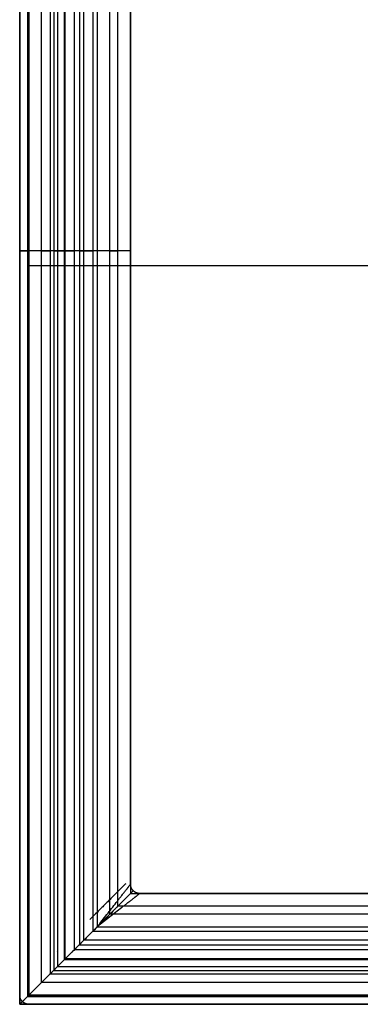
# Model space of a CAD drawing. Header units: millimetres. Extents: x -40 to 40, y -40.8 to 39.2.
# Tile 1 of 12: x -40 to -21.6, y -40.8 to 12.5. Entities that reach past the tile are written whole.
import ezdxf

# ---------------------------------------------------------------- set-up
doc = ezdxf.new("R2010")
doc.units = ezdxf.units.MM
doc.header["$MEASUREMENT"] = 0
doc.layers.add('Predefinito', color=5, linetype='Continuous')

msp = doc.modelspace()

# ---------------------------------------------------------------- linework, layer by layer
at = {"layer": 'Predefinito'}
for points in [[(-40, -40.795), (-40, 39.205)], [(-40, 39.205), (-40, -40.795)], [(-40, 39.205), (-40, -40.795)], [(-40, -40.295), (-40, 38.705)], [(-40, 38.705), (-40, -40.295)], [(-40, 38.705), (-40, -40.295)], [(-39.583, 38.789), (-39.583, -40.378)], [(-39.5, -40.295), (-39.5, 38.705)], [(-39.5, -40.295), (-39.5, 38.705)], [(-39.5, 38.705), (-39.5, -40.295)], [(-38.811, -39.606), (-38.811, 38.016)], [(-38.344, 37.549), (-38.344, -39.139)], [(-38.161, 37.367), (-38.161, -38.956)], [(-37.959, 37.164), (-37.959, -38.754)], [(-37.58, 36.786), (-37.58, -38.375)], [(-37.574, -38.369), (-37.574, 36.779)], [(-37.542, -38.337), (-37.542, 36.747)], [(-37.535, -38.33), (-37.535, 36.74)], [(-37.042, -37.837), (-37.042, 36.247)], [(-36.772, 35.977), (-36.772, -37.567)], [(-36.526, -37.321), (-36.526, 35.732)], [(-36.036, 35.241), (-36.036, -36.831)], [(-35.8, 35.005), (-35.8, -36.595)], [(-35.124, -35.919), (-35.124, 34.329)], [(-34.692, -35.487), (-34.692, 33.897)], [(-34, -34.295), (-34, 32.705)], [(-34, -34.295), (-34, 32.705)], [(-34, 32.705), (-34, -34.295)], [(-39.5, -0.795), (-11.12, -0.795)], [(-39.5, -0.795), (39.5, -0.795)], [(-39.5, -0.795), (-38.811, -0.795)], [(-37.042, -0.795), (-35.8, -0.795)], [(-33.5, -34.795), (-33.517, -34.795), (-33.534, -34.794), (-33.551, -34.792), (-33.568, -34.79), (-33.585, -34.788), (-33.602, -34.784), (-33.618, -34.781), (-33.635, -34.776), (-33.651, -34.771), (-33.667, -34.766), (-33.683, -34.76), (-33.699, -34.753), (-33.715, -34.746), (-33.73, -34.739), (-33.745, -34.731), (-33.76, -34.722), (-33.774, -34.713), (-33.788, -34.703), (-33.802, -34.693), (-33.816, -34.683), (-33.829, -34.672), (-33.841, -34.66), (-33.854, -34.648), (-33.865, -34.636), (-33.877, -34.623), (-33.888, -34.61), (-33.898, -34.597), (-33.908, -34.583), (-33.918, -34.569), (-33.927, -34.555), (-33.936, -34.54), (-33.944, -34.525), (-33.952, -34.51), (-33.959, -34.494), (-33.965, -34.478), (-33.971, -34.462), (-33.977, -34.446), (-33.981, -34.43), (-33.986, -34.413), (-33.99, -34.397), (-33.993, -34.38), (-33.995, -34.363), (-33.997, -34.346), (-33.999, -34.329), (-34, -34.312), (-34, -34.295)], [(-34, -34.295), (-34, -34.795)], [(-33.5, -34.795), (-33.517, -34.795), (-33.534, -34.794), (-33.551, -34.792), (-33.568, -34.79), (-33.585, -34.788), (-33.602, -34.784), (-33.618, -34.781), (-33.635, -34.776), (-33.651, -34.771), (-33.667, -34.766), (-33.683, -34.76), (-33.699, -34.753), (-33.715, -34.746), (-33.73, -34.739), (-33.745, -34.731), (-33.76, -34.722), (-33.774, -34.713), (-33.788, -34.703), (-33.802, -34.693), (-33.816, -34.683), (-33.829, -34.672), (-33.841, -34.66), (-33.854, -34.648), (-33.865, -34.636), (-33.877, -34.623), (-33.888, -34.61), (-33.898, -34.597), (-33.908, -34.583), (-33.918, -34.569), (-33.927, -34.555), (-33.936, -34.54), (-33.944, -34.525), (-33.952, -34.51), (-33.959, -34.494), (-33.965, -34.478), (-33.971, -34.462), (-33.977, -34.446), (-33.981, -34.43), (-33.986, -34.413), (-33.99, -34.397), (-33.993, -34.38), (-33.995, -34.363), (-33.997, -34.346), (-33.999, -34.329), (-34, -34.312), (-34, -34.295)], [(-34, -34.795), (-33.5, -34.795)], [(33.5, -34.795), (-33.5, -34.795)], [(-33.5, -34.795), (33.5, -34.795)], [(33.5, -34.795), (-33.5, -34.795)], [(34.692, -35.487), (-34.692, -35.487)], [(35.124, -35.919), (-35.124, -35.919)], [(-35.8, -36.595), (35.8, -36.595)], [(-36.036, -36.831), (36.036, -36.831)], [(37.042, -37.837), (-37.042, -37.837)], [(-36.772, -37.567), (36.772, -37.567)], [(36.526, -37.321), (-36.526, -37.321)], [(-37.58, -38.375), (37.58, -38.375)], [(-37.574, -38.369), (37.574, -38.369)], [(37.542, -38.337), (-37.542, -38.337)], [(37.535, -38.33), (-37.535, -38.33)], [(-37.959, -38.754), (37.959, -38.754)], [(-38.344, -39.139), (38.344, -39.139)], [(-38.161, -38.956), (38.161, -38.956)], [(38.811, -39.606), (-38.811, -39.606)], [(-39.5, -40.795), (-39.517, -40.795), (-39.534, -40.794), (-39.551, -40.792), (-39.568, -40.79), (-39.585, -40.788), (-39.602, -40.784), (-39.618, -40.781), (-39.635, -40.776), (-39.651, -40.771), (-39.667, -40.766), (-39.683, -40.76), (-39.699, -40.753), (-39.715, -40.746), (-39.73, -40.739), (-39.745, -40.731), (-39.76, -40.722), (-39.774, -40.713), (-39.788, -40.703), (-39.802, -40.693), (-39.816, -40.683), (-39.829, -40.672), (-39.841, -40.66), (-39.854, -40.648), (-39.865, -40.636), (-39.877, -40.623), (-39.888, -40.61), (-39.898, -40.597), (-39.908, -40.583), (-39.918, -40.569), (-39.927, -40.555), (-39.936, -40.54), (-39.944, -40.525), (-39.952, -40.51), (-39.959, -40.494), (-39.965, -40.478), (-39.971, -40.462), (-39.977, -40.446), (-39.981, -40.43), (-39.986, -40.413), (-39.99, -40.397), (-39.993, -40.38), (-39.995, -40.363), (-39.997, -40.346), (-39.999, -40.329), (-40, -40.312), (-40, -40.295)], [(-39.5, -40.795), (-39.517, -40.795), (-39.534, -40.794), (-39.551, -40.792), (-39.568, -40.79), (-39.585, -40.788), (-39.602, -40.784), (-39.618, -40.781), (-39.635, -40.776), (-39.651, -40.771), (-39.667, -40.766), (-39.683, -40.76), (-39.699, -40.753), (-39.715, -40.746), (-39.73, -40.739), (-39.745, -40.731), (-39.76, -40.722), (-39.774, -40.713), (-39.788, -40.703), (-39.802, -40.693), (-39.816, -40.683), (-39.829, -40.672), (-39.841, -40.66), (-39.854, -40.648), (-39.865, -40.636), (-39.877, -40.623), (-39.888, -40.61), (-39.898, -40.597), (-39.908, -40.583), (-39.918, -40.569), (-39.927, -40.555), (-39.936, -40.54), (-39.944, -40.525), (-39.952, -40.51), (-39.959, -40.494), (-39.965, -40.478), (-39.971, -40.462), (-39.977, -40.446), (-39.981, -40.43), (-39.986, -40.413), (-39.99, -40.397), (-39.993, -40.38), (-39.995, -40.363), (-39.997, -40.346), (-39.999, -40.329), (-40, -40.312), (-40, -40.295)], [(-39.5, -40.795), (-39.517, -40.795), (-39.534, -40.794), (-39.551, -40.792), (-39.568, -40.79), (-39.585, -40.788), (-39.602, -40.784), (-39.618, -40.781), (-39.635, -40.776), (-39.651, -40.771), (-39.667, -40.766), (-39.683, -40.76), (-39.699, -40.753), (-39.715, -40.746), (-39.73, -40.739), (-39.745, -40.731), (-39.76, -40.722), (-39.774, -40.713), (-39.788, -40.703), (-39.802, -40.693), (-39.816, -40.683), (-39.829, -40.672), (-39.841, -40.66), (-39.854, -40.648), (-39.865, -40.636), (-39.877, -40.623), (-39.888, -40.61), (-39.898, -40.597), (-39.908, -40.583), (-39.918, -40.569), (-39.927, -40.555), (-39.936, -40.54), (-39.944, -40.525), (-39.952, -40.51), (-39.959, -40.494), (-39.965, -40.478), (-39.971, -40.462), (-39.977, -40.446), (-39.981, -40.43), (-39.986, -40.413), (-39.99, -40.397), (-39.993, -40.38), (-39.995, -40.363), (-39.997, -40.346), (-39.999, -40.329), (-40, -40.312), (-40, -40.295)], [(-39.583, -40.378), (39.583, -40.378)], [(39.5, -40.295), (-39.5, -40.295)], [(39.5, -40.295), (-39.5, -40.295)], [(-39.5, -40.295), (39.5, -40.295)], [(-40, -40.795), (40, -40.795)], [(40, -40.795), (-40, -40.795)], [(-40, -40.795), (40, -40.795)], [(-39.5, -40.795), (39.5, -40.795)], [(39.5, -40.795), (-39.5, -40.795)], [(39.5, -40.795), (-39.5, -40.795)]]:
    msp.add_lwpolyline(points, dxfattribs=at)
at = {"layer": 'Predefinito', "extrusion": (1, 0, 0)}
for points in [[(-0.795, 1.041), (-0.795, 25.041)], [(-0.795, 250.041), (-0.795, 248.999)], [(-0.795, 43.734), (-0.795, 244.241)], [(-34.295, 43.734), (-34.295, 244.241)], [(-34.795, 43.734), (-34.795, 244.241)], [(-40.295, 1.041), (-40.295, 25.041)], [(-40.795, 1.041), (-40.795, 1.024), (-40.794, 1.007), (-40.792, 0.99), (-40.79, 0.973), (-40.788, 0.956), (-40.784, 0.939), (-40.781, 0.922), (-40.776, 0.906), (-40.771, 0.889), (-40.766, 0.873), (-40.76, 0.857), (-40.753, 0.842), (-40.746, 0.826), (-40.739, 0.811), (-40.731, 0.796), (-40.722, 0.781), (-40.713, 0.766), (-40.703, 0.752), (-40.693, 0.739), (-40.683, 0.725), (-40.672, 0.712), (-40.66, 0.699), (-40.648, 0.687), (-40.636, 0.675), (-40.623, 0.664), (-40.61, 0.653), (-40.597, 0.642), (-40.583, 0.632), (-40.569, 0.623), (-40.555, 0.613), (-40.54, 0.605), (-40.525, 0.597), (-40.51, 0.589), (-40.494, 0.582), (-40.478, 0.576), (-40.462, 0.57), (-40.446, 0.564), (-40.43, 0.559), (-40.413, 0.555), (-40.397, 0.551), (-40.38, 0.548), (-40.363, 0.545), (-40.346, 0.543), (-40.329, 0.542), (-40.312, 0.541), (-40.295, 0.541)], [(-40.295, 25.541), (-40.312, 25.54), (-40.329, 25.54), (-40.346, 25.538), (-40.363, 25.536), (-40.38, 25.533), (-40.397, 25.53), (-40.413, 25.526), (-40.43, 25.522), (-40.446, 25.517), (-40.462, 25.512), (-40.478, 25.506), (-40.494, 25.499), (-40.51, 25.492), (-40.525, 25.485), (-40.54, 25.477), (-40.555, 25.468), (-40.569, 25.459), (-40.583, 25.449), (-40.597, 25.439), (-40.61, 25.429), (-40.623, 25.418), (-40.636, 25.406), (-40.648, 25.394), (-40.66, 25.382), (-40.672, 25.369), (-40.683, 25.356), (-40.693, 25.343), (-40.703, 25.329), (-40.713, 25.315), (-40.722, 25.3), (-40.731, 25.286), (-40.739, 25.271), (-40.746, 25.255), (-40.753, 25.24), (-40.76, 25.224), (-40.766, 25.208), (-40.771, 25.192), (-40.776, 25.176), (-40.781, 25.159), (-40.784, 25.142), (-40.788, 25.126), (-40.79, 25.109), (-40.792, 25.092), (-40.794, 25.075), (-40.795, 25.058), (-40.795, 25.041)], [(-40.795, 248.999), (-40.795, 250.041)], [(-40.795, 1.041), (-40.795, 25.041)]]:
    msp.add_lwpolyline(points, dxfattribs=at)
at = {"layer": 'Predefinito', "extrusion": (0, 1, 0)}
for points in [[(40, 1.041), (40, 1.024), (39.999, 1.007), (39.997, 0.99), (39.995, 0.973), (39.993, 0.956), (39.99, 0.939), (39.986, 0.922), (39.981, 0.906), (39.977, 0.889), (39.971, 0.873), (39.965, 0.857), (39.959, 0.842), (39.952, 0.826), (39.944, 0.811), (39.936, 0.796), (39.927, 0.781), (39.918, 0.766), (39.908, 0.752), (39.898, 0.739), (39.888, 0.725), (39.877, 0.712), (39.865, 0.699), (39.854, 0.687), (39.841, 0.675), (39.829, 0.664), (39.816, 0.653), (39.802, 0.642), (39.788, 0.632), (39.774, 0.623), (39.76, 0.613), (39.745, 0.605), (39.73, 0.597), (39.715, 0.589), (39.699, 0.582), (39.683, 0.576), (39.667, 0.57), (39.651, 0.564), (39.635, 0.559), (39.618, 0.555), (39.602, 0.551), (39.585, 0.548), (39.568, 0.545), (39.551, 0.543), (39.534, 0.542), (39.517, 0.541), (39.5, 0.541)], [(39.5, 25.541), (39.517, 25.54), (39.534, 25.54), (39.551, 25.538), (39.568, 25.536), (39.585, 25.533), (39.602, 25.53), (39.618, 25.526), (39.635, 25.522), (39.651, 25.517), (39.667, 25.512), (39.683, 25.506), (39.699, 25.499), (39.715, 25.492), (39.73, 25.485), (39.745, 25.477), (39.76, 25.468), (39.774, 25.459), (39.788, 25.449), (39.802, 25.439), (39.816, 25.429), (39.829, 25.418), (39.841, 25.406), (39.854, 25.394), (39.865, 25.382), (39.877, 25.369), (39.888, 25.356), (39.898, 25.343), (39.908, 25.329), (39.918, 25.315), (39.927, 25.3), (39.936, 25.286), (39.944, 25.271), (39.952, 25.255), (39.959, 25.24), (39.965, 25.224), (39.971, 25.208), (39.977, 25.192), (39.981, 25.176), (39.986, 25.159), (39.99, 25.142), (39.993, 25.126), (39.995, 25.109), (39.997, 25.092), (39.999, 25.075), (40, 25.058), (40, 25.041)], [(40, 250.041), (40, 250.058), (39.999, 250.075), (39.997, 250.092), (39.995, 250.109), (39.993, 250.126), (39.99, 250.142), (39.986, 250.159), (39.981, 250.176), (39.977, 250.192), (39.971, 250.208), (39.965, 250.224), (39.959, 250.24), (39.952, 250.255), (39.944, 250.271), (39.936, 250.286), (39.927, 250.3), (39.918, 250.315), (39.908, 250.329), (39.898, 250.343), (39.888, 250.356), (39.877, 250.369), (39.865, 250.382), (39.854, 250.394), (39.841, 250.406), (39.829, 250.418), (39.816, 250.429), (39.802, 250.439), (39.788, 250.449), (39.774, 250.459), (39.76, 250.468), (39.745, 250.477), (39.73, 250.485), (39.715, 250.492), (39.699, 250.499), (39.683, 250.506), (39.667, 250.512), (39.651, 250.517), (39.635, 250.522), (39.618, 250.526), (39.602, 250.53), (39.585, 250.533), (39.568, 250.536), (39.551, 250.538), (39.534, 250.54), (39.517, 250.54), (39.5, 250.541)], [(40, 248.999), (40, 248.982), (39.999, 248.965), (39.997, 248.947), (39.995, 248.931), (39.993, 248.914), (39.989, 248.897), (39.986, 248.88), (39.981, 248.864), (39.976, 248.847), (39.971, 248.831), (39.965, 248.815), (39.958, 248.799), (39.951, 248.784), (39.944, 248.768), (39.936, 248.753), (39.927, 248.738), (39.918, 248.724), (39.908, 248.71), (39.898, 248.696), (39.887, 248.683), (39.876, 248.67), (39.865, 248.657), (39.853, 248.645), (39.841, 248.633), (39.828, 248.621), (39.815, 248.61), (39.801, 248.6), (39.787, 248.59), (39.773, 248.58), (39.759, 248.571), (39.744, 248.562), (39.729, 248.554), (39.714, 248.547), (39.698, 248.54), (39.682, 248.533), (39.666, 248.527), (39.65, 248.522), (39.633, 248.517), (39.617, 248.513), (39.6, 248.509), (39.583, 248.506)], [(37.535, 246.457), (37.551, 246.542), (37.569, 246.626), (37.591, 246.709), (37.615, 246.791), (37.642, 246.872), (37.672, 246.953), (37.705, 247.032), (37.74, 247.11), (37.778, 247.187), (37.819, 247.263), (37.862, 247.337), (37.908, 247.41), (37.956, 247.481), (38.007, 247.55), (38.06, 247.617), (38.115, 247.683), (38.173, 247.747), (38.232, 247.808), (38.294, 247.868), (38.358, 247.926), (38.423, 247.981), (38.491, 248.034), (38.56, 248.084), (38.631, 248.133), (38.704, 248.178), (38.778, 248.222), (38.853, 248.262), (38.93, 248.3), (39.009, 248.336), (39.088, 248.368), (39.168, 248.398), (39.25, 248.425), (39.332, 248.45), (39.415, 248.471), (39.499, 248.49), (39.583, 248.506)], [(38.811, 25.541), (38.794, 25.541), (38.777, 25.542), (38.76, 25.543), (38.742, 25.545), (38.725, 25.548), (38.709, 25.551), (38.692, 25.555), (38.675, 25.56), (38.658, 25.565), (38.642, 25.57), (38.626, 25.576), (38.61, 25.583), (38.594, 25.59), (38.579, 25.598), (38.564, 25.606), (38.549, 25.615), (38.534, 25.624), (38.52, 25.634), (38.506, 25.644), (38.493, 25.655), (38.48, 25.666), (38.467, 25.678), (38.455, 25.69), (38.443, 25.703), (38.431, 25.716), (38.42, 25.729), (38.41, 25.743), (38.4, 25.757), (38.39, 25.771), (38.381, 25.786), (38.373, 25.801), (38.365, 25.816), (38.357, 25.831), (38.35, 25.847), (38.344, 25.863)], [(37.574, 27.891), (38.344, 25.863)], [(35.124, 37.179), (35.327, 37.024), (35.524, 36.861), (35.716, 36.693), (35.902, 36.517), (36.082, 36.336), (36.255, 36.148), (36.422, 35.954), (36.583, 35.755), (36.736, 35.551), (36.883, 35.341), (37.022, 35.127), (37.154, 34.908), (37.278, 34.685), (37.394, 34.457), (37.503, 34.226), (37.604, 33.991), (37.697, 33.753), (37.781, 33.512), (37.857, 33.268), (37.925, 33.021), (37.985, 32.773), (38.036, 32.522), (38.078, 32.27), (38.112, 32.017), (38.137, 31.762), (38.153, 31.507), (38.161, 31.252), (38.16, 30.996), (38.15, 30.741), (38.131, 30.486), (38.104, 30.232), (38.069, 29.979), (38.024, 29.727), (37.971, 29.477), (37.91, 29.229), (37.84, 28.983), (37.762, 28.74), (37.675, 28.499), (37.58, 28.262)], [(37.542, 28.069), (37.542, 28.085), (37.543, 28.102), (37.544, 28.118), (37.546, 28.134), (37.548, 28.151), (37.551, 28.167), (37.555, 28.183), (37.559, 28.199), (37.564, 28.215), (37.569, 28.231), (37.574, 28.246), (37.58, 28.262)], [(37.574, 27.891), (37.569, 27.907), (37.564, 27.922), (37.559, 27.938), (37.555, 27.954), (37.551, 27.97), (37.548, 27.987), (37.546, 28.003), (37.544, 28.019), (37.543, 28.036), (37.542, 28.052), (37.542, 28.069)], [(37.535, 246.457), (37.532, 246.441), (37.528, 246.424), (37.524, 246.407), (37.519, 246.391), (37.514, 246.375), (37.508, 246.359), (37.501, 246.343), (37.494, 246.327), (37.486, 246.312), (37.478, 246.297), (37.47, 246.282), (37.461, 246.267), (37.451, 246.253), (37.441, 246.239), (37.43, 246.226), (37.419, 246.213), (37.408, 246.2), (37.396, 246.188), (37.384, 246.176), (37.371, 246.164), (37.358, 246.153), (37.345, 246.143), (37.331, 246.133), (37.317, 246.123), (37.302, 246.114), (37.288, 246.105), (37.272, 246.097), (37.257, 246.089), (37.242, 246.082), (37.226, 246.076), (37.21, 246.07), (37.194, 246.064), (37.177, 246.059), (37.161, 246.055), (37.144, 246.051), (37.127, 246.048), (37.11, 246.045), (37.093, 246.043), (37.076, 246.042), (37.059, 246.041), (37.042, 246.041)], [(36.526, 42.464), (36.551, 42.429), (36.575, 42.394), (36.598, 42.357), (36.619, 42.32), (36.639, 42.282), (36.657, 42.244), (36.675, 42.204), (36.691, 42.165), (36.705, 42.124), (36.718, 42.084), (36.73, 42.042), (36.74, 42.001), (36.749, 41.959), (36.757, 41.917), (36.763, 41.874), (36.767, 41.832), (36.77, 41.789), (36.772, 41.746), (36.772, 41.704), (36.771, 41.661), (36.768, 41.618), (36.764, 41.575), (36.758, 41.533), (36.751, 41.491), (36.742, 41.449), (36.732, 41.407), (36.72, 41.366), (36.707, 41.325), (36.693, 41.285), (36.677, 41.245), (36.66, 41.206), (36.642, 41.167), (36.622, 41.129), (36.601, 41.092), (36.579, 41.055), (36.555, 41.019), (36.531, 40.985), (36.505, 40.95), (36.477, 40.917), (36.449, 40.885), (36.42, 40.854), (36.39, 40.824), (36.358, 40.795), (36.326, 40.767), (36.292, 40.74), (36.258, 40.714), (36.223, 40.689), (36.187, 40.666), (36.15, 40.644), (36.113, 40.623), (36.075, 40.604), (36.036, 40.586)], [(34, 43.734), (34.109, 43.732), (34.217, 43.726), (34.325, 43.717), (34.433, 43.704), (34.54, 43.687), (34.647, 43.667), (34.753, 43.642), (34.858, 43.615), (34.962, 43.583), (35.065, 43.548), (35.166, 43.51), (35.266, 43.468), (35.365, 43.422), (35.462, 43.374), (35.557, 43.322), (35.651, 43.266), (35.742, 43.208), (35.832, 43.146), (35.919, 43.081), (36.004, 43.014), (36.086, 42.943), (36.166, 42.87), (36.244, 42.794), (36.319, 42.715), (36.391, 42.634), (36.46, 42.55), (36.526, 42.464)], [(34.692, 38.512), (34.694, 38.591), (34.698, 38.67), (34.705, 38.749), (34.714, 38.827), (34.727, 38.906), (34.742, 38.983), (34.76, 39.06), (34.78, 39.137), (34.803, 39.213), (34.829, 39.288), (34.857, 39.361), (34.888, 39.434), (34.921, 39.506), (34.957, 39.577), (34.996, 39.646), (35.036, 39.714), (35.079, 39.78), (35.125, 39.845), (35.172, 39.909), (35.222, 39.97), (35.274, 40.03), (35.328, 40.088), (35.384, 40.144), (35.442, 40.198), (35.501, 40.25), (35.563, 40.3), (35.626, 40.348), (35.691, 40.393), (35.757, 40.437), (35.825, 40.477), (35.894, 40.516), (35.964, 40.552), (36.036, 40.586)], [(34, 244.241), (34.001, 244.302), (34.004, 244.364), (34.009, 244.425), (34.017, 244.486), (34.026, 244.547), (34.038, 244.607), (34.051, 244.667), (34.067, 244.726), (34.084, 244.785), (34.104, 244.843), (34.125, 244.901), (34.149, 244.958), (34.174, 245.014), (34.202, 245.069), (34.231, 245.123), (34.262, 245.176), (34.295, 245.228), (34.329, 245.279), (34.366, 245.328), (34.404, 245.377), (34.443, 245.424), (34.484, 245.469), (34.527, 245.513), (34.571, 245.556), (34.617, 245.597), (34.664, 245.637), (34.712, 245.675), (34.762, 245.711), (34.813, 245.746), (34.865, 245.779), (34.918, 245.81), (34.972, 245.839), (35.027, 245.866), (35.083, 245.892), (35.14, 245.915), (35.197, 245.937), (35.255, 245.956), (35.314, 245.974), (35.374, 245.99), (35.434, 246.003), (35.494, 246.015), (35.555, 246.024), (35.616, 246.031), (35.677, 246.037), (35.739, 246.04), (35.8, 246.041)], [(35.124, 37.179), (35.079, 37.244), (35.036, 37.311), (34.995, 37.378), (34.957, 37.448), (34.921, 37.518), (34.888, 37.59), (34.857, 37.663), (34.829, 37.737), (34.803, 37.811), (34.78, 37.887), (34.759, 37.963), (34.742, 38.041), (34.727, 38.118), (34.714, 38.196), (34.705, 38.275), (34.698, 38.354), (34.694, 38.433), (34.692, 38.512)], [(40, 1.041), (40, 1.024), (39.999, 1.007), (39.997, 0.99), (39.995, 0.973), (39.993, 0.956), (39.99, 0.939), (39.986, 0.922), (39.981, 0.906), (39.977, 0.889), (39.971, 0.873), (39.965, 0.857), (39.959, 0.842), (39.952, 0.826), (39.944, 0.811), (39.936, 0.796), (39.927, 0.781), (39.918, 0.766), (39.908, 0.752), (39.898, 0.739), (39.888, 0.725), (39.877, 0.712), (39.865, 0.699), (39.854, 0.687), (39.841, 0.675), (39.829, 0.664), (39.816, 0.653), (39.802, 0.642), (39.788, 0.632), (39.774, 0.623), (39.76, 0.613), (39.745, 0.605), (39.73, 0.597), (39.715, 0.589), (39.699, 0.582), (39.683, 0.576), (39.667, 0.57), (39.651, 0.564), (39.635, 0.559), (39.618, 0.555), (39.602, 0.551), (39.585, 0.548), (39.568, 0.545), (39.551, 0.543), (39.534, 0.542), (39.517, 0.541), (39.5, 0.541)], [(39.5, 25.541), (39.517, 25.54), (39.534, 25.54), (39.551, 25.538), (39.568, 25.536), (39.585, 25.533), (39.602, 25.53), (39.618, 25.526), (39.635, 25.522), (39.651, 25.517), (39.667, 25.512), (39.683, 25.506), (39.699, 25.499), (39.715, 25.492), (39.73, 25.485), (39.745, 25.477), (39.76, 25.468), (39.774, 25.459), (39.788, 25.449), (39.802, 25.439), (39.816, 25.429), (39.829, 25.418), (39.841, 25.406), (39.854, 25.394), (39.865, 25.382), (39.877, 25.369), (39.888, 25.356), (39.898, 25.343), (39.908, 25.329), (39.918, 25.315), (39.927, 25.3), (39.936, 25.286), (39.944, 25.271), (39.952, 25.255), (39.959, 25.24), (39.965, 25.224), (39.971, 25.208), (39.977, 25.192), (39.981, 25.176), (39.986, 25.159), (39.99, 25.142), (39.993, 25.126), (39.995, 25.109), (39.997, 25.092), (39.999, 25.075), (40, 25.058), (40, 25.041)]]:
    msp.add_lwpolyline(points, dxfattribs=at)
at = {"layer": 'Predefinito', "extrusion": (-0.357407, -0.357407, 0.862856)}
msp.add_lwpolyline([(0.889, 81.94), (0.881, 81.934), (0.873, 81.927), (0.865, 81.921), (0.856, 81.915), (0.848, 81.908), (0.839, 81.902), (0.83, 81.897), (0.821, 81.891), (0.811, 81.885), (0.802, 81.88), (0.792, 81.875), (0.782, 81.87), (0.773, 81.865), (0.762, 81.861), (0.752, 81.856), (0.742, 81.852), (0.731, 81.848), (0.72, 81.845), (0.71, 81.841), (0.699, 81.838), (0.688, 81.835), (0.677, 81.832), (0.665, 81.83), (0.654, 81.827), (0.643, 81.825), (0.631, 81.824), (0.62, 81.822), (0.608, 81.821), (0.597, 81.82), (0.585, 81.819), (0.574, 81.819), (0.562, 81.819), (0.55, 81.819), (0.539, 81.819), (0.527, 81.82), (0.516, 81.821), (0.504, 81.822), (0.493, 81.824), (0.481, 81.825), (0.47, 81.827), (0.459, 81.83), (0.447, 81.832), (0.436, 81.835), (0.425, 81.838), (0.414, 81.841), (0.404, 81.845), (0.393, 81.848), (0.382, 81.852), (0.372, 81.856), (0.362, 81.861), (0.352, 81.865), (0.342, 81.87), (0.332, 81.875), (0.322, 81.88), (0.313, 81.885), (0.303, 81.891), (0.294, 81.897), (0.285, 81.902), (0.276, 81.908), (0.268, 81.915), (0.259, 81.921), (0.251, 81.927), (0.243, 81.934), (0.235, 81.94)], dxfattribs=at)
at = {"layer": 'Predefinito', "extrusion": (0.707107, -0.707107, 0)}
for points in [[(-48.438, 244.241), (-48.439, 244.28), (-48.441, 244.319), (-48.444, 244.358), (-48.449, 244.397), (-48.455, 244.436), (-48.462, 244.476), (-48.471, 244.515), (-48.482, 244.554), (-48.493, 244.594), (-48.507, 244.633), (-48.521, 244.672), (-48.538, 244.711), (-48.555, 244.751), (-48.574, 244.79), (-48.595, 244.829), (-48.617, 244.868), (-48.641, 244.907), (-48.666, 244.946), (-48.693, 244.985), (-48.721, 245.024), (-48.751, 245.062), (-48.783, 245.1), (-48.816, 245.138), (-48.85, 245.176), (-48.886, 245.213), (-48.924, 245.249), (-48.963, 245.286), (-49.003, 245.321), (-49.045, 245.356), (-49.088, 245.391), (-49.133, 245.425), (-49.18, 245.459), (-49.227, 245.492), (-49.276, 245.524), (-49.327, 245.555), (-49.379, 245.586), (-49.432, 245.616), (-49.486, 245.645), (-49.541, 245.673), (-49.598, 245.701), (-49.656, 245.727), (-49.714, 245.753), (-49.774, 245.778), (-49.835, 245.801), (-49.896, 245.824), (-49.959, 245.846), (-50.022, 245.866), (-50.087, 245.886), (-50.152, 245.904), (-50.218, 245.921), (-50.284, 245.938), (-50.352, 245.953), (-50.42, 245.966), (-50.488, 245.979), (-50.557, 245.991), (-50.626, 246.001), (-50.766, 246.018), (-50.907, 246.031), (-50.978, 246.035), (-51.049, 246.038), (-51.12, 246.04), (-51.191, 246.041)], [(-53.709, 28.262), (-53.702, 28.25), (-53.696, 28.239), (-53.69, 28.227), (-53.685, 28.215), (-53.68, 28.203), (-53.676, 28.192), (-53.672, 28.18), (-53.668, 28.167), (-53.665, 28.155), (-53.662, 28.143), (-53.659, 28.131), (-53.658, 28.118), (-53.657, 28.112), (-53.656, 28.106), (-53.655, 28.1), (-53.655, 28.094), (-53.654, 28.087), (-53.654, 28.081), (-53.654, 28.075), (-53.654, 28.069)]]:
    msp.add_lwpolyline(points, dxfattribs=at)
at = {"layer": 'Predefinito', "extrusion": (0.57735, 0.57735, -0.57735)}
msp.add_lwpolyline([(-0.812, 172.089), (-0.798, 172.082), (-0.784, 172.075), (-0.77, 172.068), (-0.755, 172.061), (-0.74, 172.055), (-0.725, 172.05), (-0.709, 172.045), (-0.694, 172.04), (-0.678, 172.036), (-0.662, 172.032), (-0.645, 172.029), (-0.629, 172.027), (-0.612, 172.025), (-0.595, 172.024), (-0.579, 172.023), (-0.562, 172.022), (-0.545, 172.023), (-0.529, 172.024), (-0.512, 172.025), (-0.495, 172.027), (-0.479, 172.029), (-0.463, 172.032), (-0.446, 172.036), (-0.43, 172.04), (-0.415, 172.045), (-0.399, 172.05), (-0.384, 172.055), (-0.369, 172.061), (-0.354, 172.068), (-0.34, 172.075), (-0.326, 172.082), (-0.312, 172.089)], dxfattribs=at)
at = {"layer": 'Predefinito', "extrusion": (0.678598, 0.678598, -0.281085)}
msp.add_lwpolyline([(-0.697, 221.912), (-0.681, 221.908), (-0.664, 221.904), (-0.648, 221.901), (-0.631, 221.899), (-0.614, 221.896), (-0.596, 221.895), (-0.579, 221.894), (-0.562, 221.894), (-0.545, 221.894), (-0.528, 221.895), (-0.51, 221.896), (-0.493, 221.899), (-0.476, 221.901), (-0.46, 221.904), (-0.443, 221.908), (-0.427, 221.912)], dxfattribs=at)
at = {"layer": 'Predefinito', "extrusion": (-0.118657, 0.94243, -0.312645)}
msp.add_lwpolyline([(42.933, 13.924), (42.073, 16.059)], dxfattribs=at)
at = {"layer": 'Predefinito', "extrusion": (-0.707107, 0.707107, 0)}
msp.add_lwpolyline([(53.7, 27.891), (53.695, 27.902), (53.689, 27.912), (53.685, 27.923), (53.68, 27.934), (53.676, 27.945), (53.672, 27.956), (53.669, 27.967), (53.666, 27.978), (53.663, 27.989), (53.661, 28), (53.659, 28.012), (53.657, 28.023), (53.656, 28.034), (53.655, 28.046), (53.654, 28.057), (53.654, 28.069)], dxfattribs=at)
at = {"layer": 'Predefinito'}
for points in [[(-35.8, -36.595, 246.041), (-35.735, -36.512, 246.04), (-35.671, -36.43, 246.036), (-35.606, -36.347, 246.03), (-35.542, -36.265, 246.022), (-35.477, -36.182, 246.011), (-35.413, -36.1, 245.999), (-35.348, -36.017, 245.983), (-35.284, -35.935, 245.965), (-35.22, -35.853, 245.945), (-35.156, -35.772, 245.921), (-35.092, -35.69, 245.896), (-35.028, -35.609, 245.867), (-34.965, -35.528, 245.835), (-34.902, -35.447, 245.8), (-34.839, -35.366, 245.762), (-34.776, -35.286, 245.721), (-34.714, -35.207, 245.676), (-34.683, -35.168, 245.652), (-34.652, -35.128, 245.627), (-34.622, -35.089, 245.601), (-34.591, -35.05, 245.574), (-34.561, -35.011, 245.546), (-34.531, -34.973, 245.517), (-34.501, -34.934, 245.486), (-34.471, -34.896, 245.454), (-34.441, -34.859, 245.421), (-34.412, -34.821, 245.387), (-34.383, -34.784, 245.351), (-34.354, -34.748, 245.313), (-34.326, -34.711, 245.274), (-34.298, -34.676, 245.233), (-34.271, -34.641, 245.19), (-34.244, -34.606, 245.145), (-34.231, -34.589, 245.122), (-34.217, -34.573, 245.098), (-34.205, -34.556, 245.074), (-34.192, -34.54, 245.049), (-34.179, -34.524, 245.024), (-34.167, -34.508, 244.998), (-34.155, -34.493, 244.971), (-34.143, -34.477, 244.944), (-34.131, -34.462, 244.915), (-34.12, -34.448, 244.887), (-34.109, -34.434, 244.857), (-34.098, -34.42, 244.826), (-34.088, -34.407, 244.795), (-34.078, -34.394, 244.763), (-34.068, -34.382, 244.73), (-34.059, -34.37, 244.697), (-34.05, -34.359, 244.662), (-34.042, -34.348, 244.627), (-34.034, -34.339, 244.591), (-34.028, -34.33, 244.554), (-34.021, -34.322, 244.517), (-34.016, -34.315, 244.479), (-34.011, -34.309, 244.44), (-34.007, -34.304, 244.401), (-34.006, -34.302, 244.382), (-34.004, -34.3, 244.362), (-34.003, -34.298, 244.342), (-34.002, -34.297, 244.322), (-34.001, -34.296, 244.302), (-34, -34.295, 244.282), (-34, -34.295, 244.261), (-34, -34.295, 244.241)], [(-33.854, -34.648, 43.73), (-33.864, -34.638, 43.731), (-33.874, -34.627, 43.731), (-33.883, -34.616, 43.732), (-33.892, -34.605, 43.732), (-33.9, -34.594, 43.732), (-33.908, -34.584, 43.732), (-33.916, -34.573, 43.733), (-33.923, -34.562, 43.733), (-33.929, -34.551, 43.733), (-33.936, -34.54, 43.733), (-33.942, -34.529, 43.733), (-33.947, -34.518, 43.733), (-33.953, -34.507, 43.733), (-33.958, -34.496, 43.734), (-33.962, -34.484, 43.734), (-33.967, -34.473, 43.734), (-33.971, -34.462, 43.734), (-33.975, -34.451, 43.734), (-33.978, -34.44, 43.734), (-33.982, -34.429, 43.734), (-33.985, -34.418, 43.734), (-33.987, -34.407, 43.734), (-33.99, -34.395, 43.734), (-33.992, -34.384, 43.734), (-33.994, -34.373, 43.734), (-33.995, -34.362, 43.734), (-33.997, -34.351, 43.734), (-33.998, -34.34, 43.734), (-33.999, -34.328, 43.734), (-33.999, -34.317, 43.734), (-34, -34.306, 43.734), (-34, -34.295, 43.734)], [(-33.854, -34.648, 43.73), (-33.938, -34.733, 43.733), (-34.023, -34.818, 43.734), (-34.108, -34.903, 43.732), (-34.193, -34.988, 43.728), (-34.278, -35.073, 43.722), (-34.363, -35.158, 43.713), (-34.448, -35.243, 43.702), (-34.533, -35.327, 43.688), (-34.617, -35.412, 43.673), (-34.702, -35.497, 43.655), (-34.786, -35.581, 43.634), (-34.871, -35.666, 43.611), (-34.955, -35.75, 43.585), (-35.04, -35.835, 43.557), (-35.124, -35.919, 43.526), (-35.208, -36.003, 43.493), (-35.292, -36.087, 43.456), (-35.376, -36.171, 43.417), (-35.46, -36.255, 43.375), (-35.544, -36.339, 43.329), (-35.628, -36.422, 43.28), (-35.711, -36.506, 43.228), (-35.794, -36.589, 43.172), (-35.877, -36.672, 43.113), (-35.96, -36.755, 43.049), (-36.042, -36.837, 42.982), (-36.124, -36.919, 42.909), (-36.206, -37.001, 42.832), (-36.287, -37.082, 42.749), (-36.327, -37.122, 42.706), (-36.367, -37.162, 42.661), (-36.407, -37.202, 42.614), (-36.447, -37.242, 42.566), (-36.487, -37.282, 42.516), (-36.526, -37.321, 42.464)], [(-33.5, -34.795, 244.241), (-33.5, -34.795, 244.261), (-33.501, -34.795, 244.282), (-33.501, -34.796, 244.302), (-33.502, -34.797, 244.322), (-33.504, -34.798, 244.342), (-33.505, -34.799, 244.362), (-33.507, -34.8, 244.382), (-33.509, -34.802, 244.401), (-33.514, -34.806, 244.44), (-33.52, -34.811, 244.479), (-33.527, -34.816, 244.517), (-33.535, -34.822, 244.554), (-33.544, -34.829, 244.591), (-33.554, -34.837, 244.627), (-33.564, -34.845, 244.662), (-33.575, -34.854, 244.697), (-33.587, -34.863, 244.73), (-33.599, -34.872, 244.763), (-33.612, -34.882, 244.795), (-33.625, -34.893, 244.826), (-33.639, -34.904, 244.857), (-33.653, -34.915, 244.887), (-33.668, -34.926, 244.915), (-33.683, -34.938, 244.944), (-33.698, -34.95, 244.971), (-33.713, -34.962, 244.998), (-33.729, -34.974, 245.024), (-33.745, -34.987, 245.049), (-33.761, -34.999, 245.074), (-33.778, -35.012, 245.098), (-33.795, -35.025, 245.122), (-33.812, -35.039, 245.145), (-33.846, -35.066, 245.19), (-33.881, -35.093, 245.233), (-33.917, -35.121, 245.274), (-33.953, -35.149, 245.313), (-33.989, -35.178, 245.351), (-34.026, -35.207, 245.387), (-34.064, -35.236, 245.421), (-34.101, -35.266, 245.454), (-34.139, -35.295, 245.486), (-34.178, -35.325, 245.517), (-34.216, -35.355, 245.546), (-34.255, -35.386, 245.574), (-34.294, -35.416, 245.601), (-34.333, -35.447, 245.627), (-34.372, -35.478, 245.652), (-34.412, -35.509, 245.676), (-34.491, -35.571, 245.721), (-34.571, -35.633, 245.762), (-34.652, -35.696, 245.8), (-34.732, -35.759, 245.835), (-34.813, -35.823, 245.867), (-34.895, -35.886, 245.895), (-34.976, -35.95, 245.921), (-35.058, -36.014, 245.945), (-35.14, -36.078, 245.965), (-35.222, -36.143, 245.983), (-35.305, -36.207, 245.998), (-35.387, -36.272, 246.011), (-35.469, -36.336, 246.022), (-35.552, -36.401, 246.03), (-35.635, -36.465, 246.036), (-35.717, -36.53, 246.04), (-35.8, -36.595, 246.041)], [(-33.5, -34.795, 43.734), (-33.511, -34.795, 43.734), (-33.522, -34.794, 43.734), (-33.534, -34.794, 43.734), (-33.545, -34.793, 43.734), (-33.556, -34.792, 43.734), (-33.567, -34.79, 43.734), (-33.578, -34.789, 43.734), (-33.589, -34.787, 43.734), (-33.601, -34.784, 43.734), (-33.612, -34.782, 43.734), (-33.623, -34.779, 43.734), (-33.634, -34.776, 43.734), (-33.645, -34.773, 43.734), (-33.656, -34.77, 43.734), (-33.667, -34.766, 43.734), (-33.679, -34.762, 43.734), (-33.69, -34.757, 43.734), (-33.701, -34.753, 43.734), (-33.712, -34.748, 43.733), (-33.723, -34.742, 43.733), (-33.734, -34.737, 43.733), (-33.745, -34.731, 43.733), (-33.756, -34.724, 43.733), (-33.767, -34.718, 43.733), (-33.778, -34.71, 43.733), (-33.789, -34.703, 43.732), (-33.8, -34.695, 43.732), (-33.811, -34.687, 43.732), (-33.821, -34.678, 43.732), (-33.832, -34.669, 43.731), (-33.843, -34.659, 43.731), (-33.854, -34.648, 43.73)], [(-36.036, -36.831, 40.586), (-35.985, -36.78, 40.562), (-35.934, -36.728, 40.537), (-35.882, -36.677, 40.51), (-35.831, -36.625, 40.481), (-35.779, -36.574, 40.45), (-35.728, -36.523, 40.418), (-35.677, -36.472, 40.384), (-35.626, -36.421, 40.348), (-35.575, -36.37, 40.31), (-35.525, -36.32, 40.27), (-35.475, -36.27, 40.228), (-35.426, -36.221, 40.184), (-35.377, -36.172, 40.137), (-35.328, -36.123, 40.088), (-35.28, -36.075, 40.036), (-35.232, -36.027, 39.982), (-35.185, -35.98, 39.924), (-35.161, -35.956, 39.894), (-35.138, -35.933, 39.863), (-35.115, -35.91, 39.832), (-35.092, -35.887, 39.799), (-35.07, -35.864, 39.766), (-35.047, -35.842, 39.731), (-35.025, -35.82, 39.696), (-35.003, -35.798, 39.659), (-34.982, -35.777, 39.621), (-34.961, -35.755, 39.583), (-34.94, -35.735, 39.543), (-34.919, -35.714, 39.502), (-34.899, -35.694, 39.459), (-34.88, -35.675, 39.415), (-34.861, -35.656, 39.37), (-34.842, -35.637, 39.323), (-34.824, -35.619, 39.275), (-34.807, -35.602, 39.225), (-34.791, -35.586, 39.174), (-34.776, -35.57, 39.121), (-34.761, -35.556, 39.067), (-34.748, -35.543, 39.011), (-34.741, -35.536, 38.982), (-34.736, -35.53, 38.953), (-34.73, -35.525, 38.923), (-34.725, -35.519, 38.893), (-34.72, -35.514, 38.863), (-34.715, -35.51, 38.832), (-34.711, -35.506, 38.801), (-34.707, -35.502, 38.769), (-34.704, -35.498, 38.738), (-34.701, -35.495, 38.706), (-34.698, -35.493, 38.674), (-34.696, -35.491, 38.642), (-34.694, -35.489, 38.61), (-34.693, -35.488, 38.577), (-34.693, -35.487, 38.545), (-34.692, -35.487, 38.512)], [(-34.692, -35.487, 38.512), (-34.692, -35.487, 38.484), (-34.693, -35.488, 38.455), (-34.695, -35.49, 38.4), (-34.698, -35.493, 38.345), (-34.703, -35.498, 38.29), (-34.709, -35.504, 38.236), (-34.716, -35.511, 38.183), (-34.724, -35.519, 38.131), (-34.734, -35.529, 38.08), (-34.744, -35.539, 38.03), (-34.755, -35.55, 37.982), (-34.767, -35.562, 37.934), (-34.78, -35.574, 37.888), (-34.793, -35.588, 37.843), (-34.807, -35.602, 37.799), (-34.822, -35.616, 37.756), (-34.837, -35.632, 37.715), (-34.852, -35.647, 37.674), (-34.868, -35.663, 37.635), (-34.885, -35.68, 37.596), (-34.902, -35.697, 37.559), (-34.919, -35.714, 37.523), (-34.936, -35.731, 37.487), (-34.954, -35.749, 37.453), (-34.972, -35.767, 37.42), (-34.99, -35.785, 37.387), (-35.009, -35.804, 37.355), (-35.028, -35.822, 37.324), (-35.046, -35.841, 37.294), (-35.085, -35.88, 37.235), (-35.124, -35.919, 37.179)], [(-35.124, -35.919, 37.179), (-35.247, -36.042, 37.086), (-35.37, -36.165, 36.99), (-35.492, -36.287, 36.888), (-35.615, -36.41, 36.783), (-35.738, -36.533, 36.673), (-35.861, -36.655, 36.557), (-35.983, -36.778, 36.437), (-36.105, -36.9, 36.311), (-36.228, -37.022, 36.179), (-36.35, -37.144, 36.041), (-36.471, -37.266, 35.895), (-36.593, -37.388, 35.742), (-36.715, -37.509, 35.581), (-36.836, -37.631, 35.41), (-36.957, -37.752, 35.229), (-37.078, -37.873, 35.036), (-37.138, -37.933, 34.934), (-37.198, -37.993, 34.83), (-37.258, -38.053, 34.721), (-37.318, -38.113, 34.608), (-37.378, -38.173, 34.49), (-37.438, -38.232, 34.368), (-37.497, -38.292, 34.24), (-37.556, -38.351, 34.105), (-37.615, -38.41, 33.964), (-37.673, -38.468, 33.814), (-37.732, -38.526, 33.656), (-37.789, -38.584, 33.487), (-37.846, -38.641, 33.305), (-37.874, -38.669, 33.209), (-37.902, -38.697, 33.109), (-37.93, -38.725, 33.004), (-37.957, -38.752, 32.893), (-37.984, -38.779, 32.777), (-38.01, -38.805, 32.654), (-38.036, -38.831, 32.52), (-38.061, -38.856, 32.376), (-38.085, -38.88, 32.221), (-38.107, -38.902, 32.053), (-38.127, -38.922, 31.868), (-38.136, -38.931, 31.771), (-38.143, -38.938, 31.673), (-38.15, -38.944, 31.574), (-38.155, -38.949, 31.474), (-38.158, -38.953, 31.373), (-38.16, -38.955, 31.271), (-38.161, -38.956, 31.168), (-38.161, -38.956, 31.064), (-38.159, -38.954, 30.959), (-38.155, -38.95, 30.854), (-38.15, -38.945, 30.747), (-38.144, -38.938, 30.639), (-38.136, -38.93, 30.533), (-38.126, -38.921, 30.431), (-38.116, -38.911, 30.334), (-38.106, -38.9, 30.241), (-38.082, -38.877, 30.068), (-38.057, -38.852, 29.91), (-38.031, -38.826, 29.763), (-38.005, -38.8, 29.634), (-37.979, -38.774, 29.512), (-37.952, -38.747, 29.396), (-37.925, -38.72, 29.287), (-37.897, -38.692, 29.183), (-37.869, -38.664, 29.083), (-37.813, -38.608, 28.896), (-37.755, -38.55, 28.722), (-37.698, -38.492, 28.559), (-37.639, -38.434, 28.406), (-37.58, -38.375, 28.262)], [(-36.526, -37.321, 42.464), (-36.546, -37.34, 42.438), (-36.564, -37.359, 42.41), (-36.583, -37.378, 42.381), (-36.601, -37.395, 42.352), (-36.618, -37.413, 42.322), (-36.635, -37.429, 42.29), (-36.65, -37.445, 42.258), (-36.658, -37.453, 42.242), (-36.666, -37.461, 42.225), (-36.673, -37.468, 42.208), (-36.68, -37.475, 42.191), (-36.687, -37.482, 42.174), (-36.694, -37.489, 42.157), (-36.7, -37.495, 42.139), (-36.706, -37.501, 42.121), (-36.712, -37.507, 42.103), (-36.718, -37.513, 42.085), (-36.724, -37.518, 42.066), (-36.729, -37.524, 42.047), (-36.734, -37.529, 42.028), (-36.738, -37.533, 42.009), (-36.743, -37.538, 41.99), (-36.747, -37.542, 41.971), (-36.751, -37.546, 41.952), (-36.754, -37.549, 41.932), (-36.758, -37.552, 41.912), (-36.761, -37.555, 41.892), (-36.763, -37.558, 41.871), (-36.765, -37.56, 41.851), (-36.767, -37.562, 41.831), (-36.769, -37.564, 41.811), (-36.77, -37.565, 41.79), (-36.771, -37.566, 41.77), (-36.772, -37.567, 41.75), (-36.772, -37.567, 41.729), (-36.772, -37.567, 41.709), (-36.772, -37.567, 41.689), (-36.771, -37.566, 41.668), (-36.77, -37.565, 41.648), (-36.769, -37.564, 41.628), (-36.767, -37.562, 41.608), (-36.765, -37.56, 41.588), (-36.763, -37.558, 41.568), (-36.76, -37.555, 41.549), (-36.757, -37.552, 41.529), (-36.754, -37.549, 41.51), (-36.751, -37.545, 41.49), (-36.747, -37.542, 41.471), (-36.743, -37.537, 41.451), (-36.738, -37.533, 41.432), (-36.733, -37.528, 41.413), (-36.728, -37.523, 41.394), (-36.723, -37.518, 41.375), (-36.717, -37.512, 41.356), (-36.711, -37.506, 41.338), (-36.705, -37.5, 41.319), (-36.699, -37.494, 41.301), (-36.693, -37.487, 41.284), (-36.686, -37.481, 41.266), (-36.679, -37.474, 41.249), (-36.672, -37.467, 41.232), (-36.665, -37.459, 41.215), (-36.657, -37.452, 41.199), (-36.641, -37.436, 41.166), (-36.625, -37.42, 41.135), (-36.608, -37.403, 41.104), (-36.591, -37.385, 41.074), (-36.572, -37.367, 41.045), (-36.554, -37.349, 41.017), (-36.535, -37.329, 40.99), (-36.515, -37.31, 40.964), (-36.495, -37.29, 40.939), (-36.475, -37.269, 40.914), (-36.454, -37.249, 40.89), (-36.433, -37.227, 40.867), (-36.411, -37.206, 40.845), (-36.389, -37.184, 40.824), (-36.367, -37.162, 40.803), (-36.345, -37.14, 40.783), (-36.322, -37.117, 40.764), (-36.3, -37.094, 40.745), (-36.276, -37.071, 40.727), (-36.253, -37.048, 40.71), (-36.23, -37.024, 40.694), (-36.206, -37, 40.678), (-36.182, -36.976, 40.663), (-36.157, -36.952, 40.648), (-36.133, -36.928, 40.634), (-36.109, -36.904, 40.621), (-36.085, -36.879, 40.609), (-36.036, -36.831, 40.586)], [(-37.042, -37.837, 246.041), (-37.063, -37.858, 246.041), (-37.084, -37.878, 246.042), (-37.104, -37.899, 246.045), (-37.125, -37.92, 246.048), (-37.146, -37.941, 246.052), (-37.166, -37.961, 246.056), (-37.187, -37.982, 246.062), (-37.207, -38.002, 246.069), (-37.227, -38.022, 246.076), (-37.246, -38.041, 246.084), (-37.266, -38.06, 246.094), (-37.285, -38.079, 246.104), (-37.303, -38.098, 246.114), (-37.312, -38.107, 246.12), (-37.321, -38.116, 246.126), (-37.33, -38.125, 246.132), (-37.339, -38.134, 246.138), (-37.348, -38.142, 246.145), (-37.356, -38.151, 246.152), (-37.365, -38.159, 246.159), (-37.373, -38.168, 246.166), (-37.381, -38.176, 246.173), (-37.389, -38.184, 246.181), (-37.397, -38.192, 246.189), (-37.405, -38.199, 246.197), (-37.412, -38.207, 246.205), (-37.42, -38.214, 246.213), (-37.427, -38.222, 246.221), (-37.434, -38.229, 246.23), (-37.441, -38.235, 246.239), (-37.447, -38.242, 246.248), (-37.454, -38.248, 246.257), (-37.46, -38.255, 246.266), (-37.466, -38.261, 246.276), (-37.472, -38.267, 246.285), (-37.477, -38.272, 246.295), (-37.483, -38.278, 246.305), (-37.488, -38.283, 246.315), (-37.493, -38.288, 246.325), (-37.498, -38.293, 246.336), (-37.503, -38.297, 246.346), (-37.507, -38.302, 246.357), (-37.511, -38.306, 246.367), (-37.515, -38.31, 246.378), (-37.518, -38.313, 246.389), (-37.522, -38.317, 246.4), (-37.525, -38.32, 246.412), (-37.528, -38.323, 246.423), (-37.53, -38.325, 246.434), (-37.533, -38.328, 246.446), (-37.535, -38.33, 246.457)], [(-37.535, -38.33, 246.457), (-37.543, -38.337, 246.5), (-37.551, -38.346, 246.542), (-37.56, -38.354, 246.584), (-37.569, -38.364, 246.624), (-37.579, -38.374, 246.664), (-37.589, -38.384, 246.702), (-37.6, -38.395, 246.74), (-37.611, -38.406, 246.777), (-37.622, -38.417, 246.813), (-37.634, -38.429, 246.848), (-37.646, -38.441, 246.883), (-37.659, -38.453, 246.917), (-37.671, -38.466, 246.95), (-37.684, -38.479, 246.982), (-37.711, -38.506, 247.045), (-37.738, -38.533, 247.105), (-37.766, -38.561, 247.163), (-37.795, -38.589, 247.218), (-37.824, -38.619, 247.271), (-37.854, -38.648, 247.322), (-37.884, -38.679, 247.372), (-37.914, -38.709, 247.419), (-37.945, -38.74, 247.465), (-37.977, -38.771, 247.509), (-38.008, -38.803, 247.552), (-38.04, -38.835, 247.593), (-38.072, -38.867, 247.632), (-38.104, -38.899, 247.671), (-38.137, -38.932, 247.708), (-38.17, -38.965, 247.744), (-38.203, -38.997, 247.778), (-38.236, -39.03, 247.812), (-38.269, -39.064, 247.844), (-38.335, -39.13, 247.906), (-38.403, -39.198, 247.964), (-38.47, -39.265, 248.018), (-38.538, -39.333, 248.069), (-38.607, -39.402, 248.116), (-38.675, -39.47, 248.161), (-38.744, -39.539, 248.202), (-38.813, -39.608, 248.241), (-38.882, -39.677, 248.277), (-38.952, -39.747, 248.31), (-39.022, -39.817, 248.341), (-39.092, -39.886, 248.37), (-39.162, -39.956, 248.396), (-39.232, -40.027, 248.42), (-39.302, -40.097, 248.441), (-39.373, -40.168, 248.461), (-39.443, -40.238, 248.478), (-39.514, -40.308, 248.493), (-39.583, -40.378, 248.506)], [(-38.811, -39.606, 25.541), (-38.793, -39.588, 25.541), (-38.775, -39.57, 25.542), (-38.757, -39.552, 25.544), (-38.739, -39.534, 25.546), (-38.721, -39.516, 25.549), (-38.703, -39.498, 25.553), (-38.685, -39.48, 25.557), (-38.668, -39.462, 25.562), (-38.65, -39.445, 25.567), (-38.633, -39.428, 25.574), (-38.616, -39.411, 25.581), (-38.599, -39.394, 25.588), (-38.582, -39.377, 25.596), (-38.566, -39.361, 25.605), (-38.55, -39.345, 25.615), (-38.534, -39.329, 25.625), (-38.519, -39.313, 25.635), (-38.504, -39.298, 25.647), (-38.489, -39.284, 25.659), (-38.474, -39.269, 25.671), (-38.468, -39.262, 25.678), (-38.461, -39.255, 25.684), (-38.454, -39.249, 25.691), (-38.447, -39.242, 25.698), (-38.441, -39.236, 25.705), (-38.434, -39.229, 25.712), (-38.428, -39.223, 25.72), (-38.422, -39.217, 25.727), (-38.416, -39.211, 25.735), (-38.41, -39.205, 25.742), (-38.404, -39.199, 25.75), (-38.399, -39.194, 25.758), (-38.393, -39.188, 25.766), (-38.388, -39.183, 25.775), (-38.383, -39.178, 25.783), (-38.378, -39.173, 25.791), (-38.373, -39.168, 25.8), (-38.368, -39.163, 25.809), (-38.364, -39.159, 25.818), (-38.36, -39.154, 25.826), (-38.355, -39.15, 25.836), (-38.351, -39.146, 25.845), (-38.348, -39.142, 25.854), (-38.344, -39.139, 25.863)], [(-40, -40.795, 250.041), (-40, -40.795, 250.047), (-40, -40.795, 250.054), (-40, -40.794, 250.061), (-39.999, -40.794, 250.067), (-39.999, -40.794, 250.074), (-39.998, -40.793, 250.08), (-39.998, -40.793, 250.087), (-39.997, -40.792, 250.093), (-39.996, -40.791, 250.1), (-39.996, -40.791, 250.106), (-39.995, -40.79, 250.113), (-39.994, -40.789, 250.119), (-39.993, -40.788, 250.126), (-39.992, -40.786, 250.132), (-39.99, -40.785, 250.138), (-39.989, -40.784, 250.145), (-39.986, -40.781, 250.157), (-39.983, -40.778, 250.17), (-39.98, -40.774, 250.182), (-39.976, -40.771, 250.194), (-39.972, -40.767, 250.206), (-39.967, -40.762, 250.218), (-39.963, -40.758, 250.23), (-39.958, -40.753, 250.242), (-39.953, -40.748, 250.253), (-39.947, -40.742, 250.264), (-39.941, -40.736, 250.276), (-39.935, -40.73, 250.287), (-39.929, -40.724, 250.297), (-39.923, -40.717, 250.308), (-39.916, -40.711, 250.319), (-39.909, -40.703, 250.329), (-39.901, -40.696, 250.339), (-39.894, -40.689, 250.349), (-39.886, -40.681, 250.359), (-39.878, -40.673, 250.368), (-39.87, -40.665, 250.377), (-39.861, -40.656, 250.386), (-39.853, -40.647, 250.395), (-39.844, -40.638, 250.404), (-39.835, -40.63, 250.412), (-39.826, -40.62, 250.42), (-39.816, -40.611, 250.428), (-39.807, -40.602, 250.435), (-39.797, -40.592, 250.443), (-39.787, -40.582, 250.45), (-39.778, -40.572, 250.457), (-39.767, -40.562, 250.463), (-39.757, -40.552, 250.469), (-39.747, -40.542, 250.475), (-39.736, -40.531, 250.481), (-39.726, -40.521, 250.487), (-39.715, -40.51, 250.492), (-39.704, -40.499, 250.497), (-39.694, -40.488, 250.502), (-39.683, -40.477, 250.506), (-39.672, -40.466, 250.51), (-39.66, -40.455, 250.514), (-39.649, -40.444, 250.518), (-39.638, -40.433, 250.521), (-39.615, -40.41, 250.527), (-39.592, -40.387, 250.532), (-39.569, -40.364, 250.536), (-39.546, -40.341, 250.539), (-39.523, -40.318, 250.54), (-39.5, -40.295, 250.541)], [(-40, -40.795, 248.999), (-40, -40.795, 248.987), (-39.999, -40.794, 248.975), (-39.999, -40.794, 248.964), (-39.998, -40.793, 248.952), (-39.997, -40.791, 248.941), (-39.995, -40.79, 248.929), (-39.993, -40.788, 248.918), (-39.991, -40.786, 248.906), (-39.989, -40.784, 248.895), (-39.987, -40.782, 248.884), (-39.984, -40.779, 248.873), (-39.981, -40.776, 248.862), (-39.978, -40.773, 248.851), (-39.974, -40.769, 248.84), (-39.971, -40.765, 248.83), (-39.967, -40.761, 248.819), (-39.962, -40.757, 248.809), (-39.958, -40.753, 248.798), (-39.953, -40.748, 248.788), (-39.949, -40.743, 248.778), (-39.944, -40.738, 248.768), (-39.938, -40.733, 248.758), (-39.933, -40.728, 248.748), (-39.927, -40.722, 248.739), (-39.921, -40.716, 248.729), (-39.915, -40.71, 248.72), (-39.909, -40.704, 248.711), (-39.902, -40.697, 248.702), (-39.896, -40.69, 248.693), (-39.889, -40.683, 248.684), (-39.882, -40.676, 248.676), (-39.874, -40.669, 248.667), (-39.867, -40.662, 248.659), (-39.859, -40.654, 248.651), (-39.852, -40.647, 248.644), (-39.844, -40.639, 248.636), (-39.836, -40.631, 248.629), (-39.828, -40.623, 248.621), (-39.82, -40.615, 248.614), (-39.811, -40.606, 248.608), (-39.803, -40.598, 248.601), (-39.794, -40.589, 248.595), (-39.786, -40.581, 248.588), (-39.777, -40.572, 248.582), (-39.768, -40.563, 248.577), (-39.759, -40.554, 248.571), (-39.74, -40.535, 248.56), (-39.722, -40.517, 248.551), (-39.703, -40.497, 248.542), (-39.683, -40.478, 248.534), (-39.664, -40.458, 248.526), (-39.644, -40.439, 248.52), (-39.624, -40.419, 248.514), (-39.604, -40.398, 248.51), (-39.583, -40.378, 248.506)]]:
    msp.add_polyline3d(points, dxfattribs=at)

doc.saveas('drawing.dxf')
